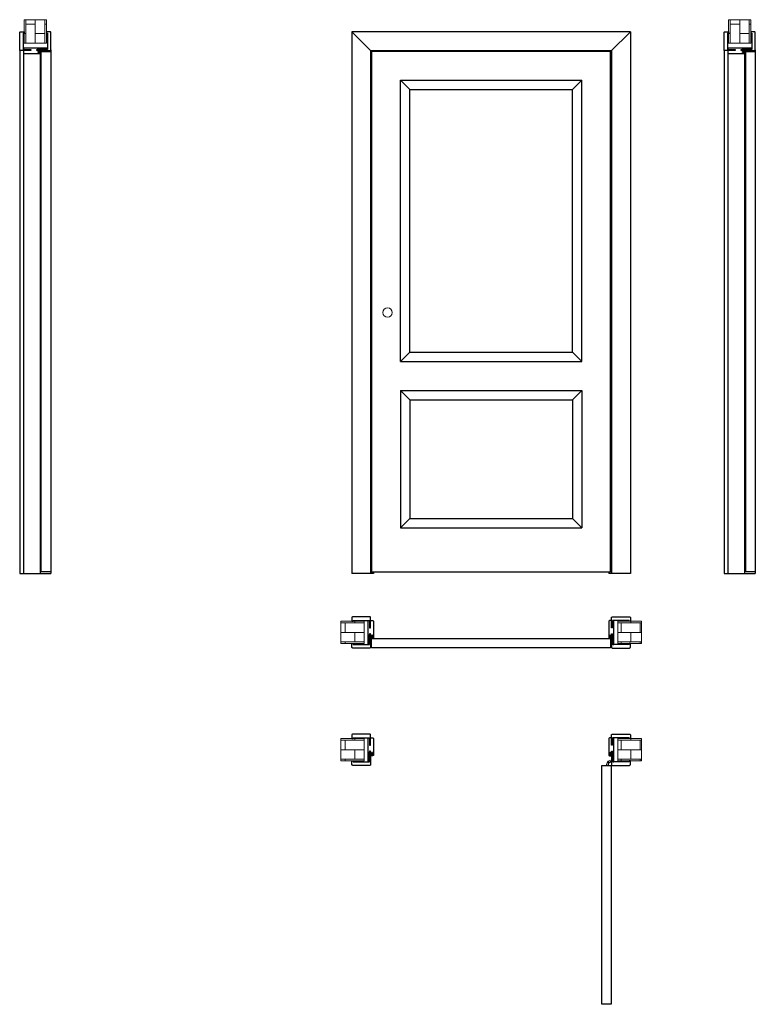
# Model space of a CAD drawing. Header units: millimetres. Extents: x -7516 to 7025, y -7461 to 3001.
# Tile 5 of 7: x 3892 to 7025, y -7461 to -3266. Entities that reach past the tile are written whole.
import ezdxf

# ---------------------------------------------------------------- set-up
doc = ezdxf.new("R2010")
doc.units = ezdxf.units.MM
doc.header["$LTSCALE"] = 0.5
for name, color, linetype, lineweight in [('cienka', 7, 'Continuous', 13), ('główna', 7, 'Continuous', 25), ('wymiary', 7, 'Continuous', 13)]:
    doc.layers.add(name, color=color, linetype=linetype, lineweight=lineweight)

msp = doc.modelspace()

# ---------------------------------------------------------------- hatches: boundary and pattern name
at = {"layer": 'cienka'}
h = msp.add_hatch(dxfattribs=at)
h.set_pattern_fill('AR-B816', color=256, scale=0.2, angle=90)
h.set_pattern_definition([(90, (3958.7, -3366.13), (-40.64, 2e-15), []), (180, (3958.7, -3366.13), (-40.64, -40.64), [40.64, -40.64])])
h.paths.add_polyline_path([(4006.2, -3266.1), (4006.2, -3366.1), (3911.2, -3366.1), (3911.2, -3266.1)])
h = msp.add_hatch(dxfattribs=at)
h.set_pattern_fill('AR-B816', color=256, scale=0.2, angle=90)
h.set_pattern_definition([(90, (6958.7, -3366.13), (-40.64, 2e-15), []), (180, (6958.7, -3366.13), (-40.64, -40.64), [40.64, -40.64])])
h.paths.add_polyline_path([(7006.2, -3266.1), (7006.2, -3366.1), (6911.2, -3366.1), (6911.2, -3266.1)])
h = msp.add_hatch(color=256, dxfattribs=at)
h.dxf.hatch_style = 1
h.paths.add_polyline_path([(3978.4, -3404.5), (3978.4, -3405.6, 0.325014), (3978.6, -3405.9), (3979, -3406), (3979, -3410.1), (3983, -3410.1), (3983, -3408.2, -0.165166), (3983.7, -3407, 0.233182), (3984.2, -3406.1), (3984.2, -3398.6, 0.867797), (3983.5, -3398.5), (3981.7, -3403.8, -0.774953), (3981.1, -3403.7), (3979.9, -3399.3, -0.423904), (3980.7, -3398.5, 0.979906), (3980.7, -3398.1), (3980.4, -3398.1, 0.157892), (3980, -3398.3, -0.126306), (3979, -3398.7), (3979, -3402.1), (3973.2, -3402.1, 0.414377), (3972.5, -3402.9, 0.073964), (3972.5, -3403.1, 0.160171), (3975.4, -3405.9), (3975.9, -3405.4, -0.189326), (3973.5, -3403.2, -1.179661), (3973.8, -3403.1), (3973.8, -3403.3), (3974.4, -3403.4, -0.09385), (3977.3, -3405.9), (3977.7, -3405.7, -0.092298), (3976.5, -3404.2, -0.624355), (3976.8, -3403.8), (3978, -3404, -0.359392)])
h.paths.add_polyline_path([(3979.9, -3402.5), (3979.4, -3399.9), (3980.6, -3403.9, 0.775078), (3982.3, -3403.9), (3983.1, -3401.7, 0.065722), (3983.6, -3399.6, -1.252378), (3983.9, -3399.7, 0.127045), (3983.5, -3401.1), (3983.5, -3406.1, -0.177048), (3983.4, -3406.5, 0.075328), (3982.5, -3407.6, -0.688866), (3982.1, -3407.6, 0.132303), (3981.8, -3407.1), (3979.9, -3405.3)], flags=16)
h.paths.add_polyline_path([(3979.9, -3406.1), (3982.2, -3408.3), (3982.2, -3409.3), (3979.9, -3409.3)], flags=16)
h = msp.add_hatch(color=256, dxfattribs=at)
h.dxf.hatch_style = 1
h.paths.add_polyline_path([(6978.4, -3404.5), (6978.4, -3405.6, 0.325014), (6978.6, -3405.9), (6979, -3406), (6979, -3410.1), (6983, -3410.1), (6983, -3408.2, -0.165166), (6983.7, -3407, 0.233182), (6984.2, -3406.1), (6984.2, -3398.6, 0.867797), (6983.5, -3398.5), (6981.7, -3403.8, -0.774953), (6981.1, -3403.7), (6979.9, -3399.3, -0.423904), (6980.7, -3398.5, 0.979906), (6980.7, -3398.1), (6980.4, -3398.1, 0.157892), (6980, -3398.3, -0.126306), (6979, -3398.7), (6979, -3402.1), (6973.2, -3402.1, 0.414377), (6972.5, -3402.9, 0.073964), (6972.5, -3403.1, 0.160171), (6975.4, -3405.9), (6975.9, -3405.4, -0.189326), (6973.5, -3403.2, -1.179661), (6973.8, -3403.1), (6973.8, -3403.3), (6974.4, -3403.4, -0.09385), (6977.3, -3405.9), (6977.7, -3405.7, -0.092298), (6976.5, -3404.2, -0.624355), (6976.8, -3403.8), (6978, -3404, -0.359392)])
h.paths.add_polyline_path([(6979.9, -3402.5), (6979.4, -3399.9), (6980.6, -3403.9, 0.775078), (6982.3, -3403.9), (6983.1, -3401.7, 0.065722), (6983.6, -3399.6, -1.252378), (6983.9, -3399.7, 0.127045), (6983.5, -3401.1), (6983.5, -3406.1, -0.177048), (6983.4, -3406.5, 0.075328), (6982.5, -3407.6, -0.688866), (6982.1, -3407.6, 0.132303), (6981.8, -3407.1), (6979.9, -3405.3)], flags=16)
h.paths.add_polyline_path([(6979.9, -3406.1), (6982.2, -3408.3), (6982.2, -3409.3), (6979.9, -3409.3)], flags=16)
h = msp.add_hatch(dxfattribs=at)
h.set_pattern_fill('AR-B816', color=256, scale=0.2)
h.set_pattern_definition([(0, (5360, -5876.83), (0, 40.64), []), (90, (5360, -5876.83), (-40.64, 40.64), [40.64, -40.64])])
h.paths.add_polyline_path([(5260, -5924.3), (5360, -5924.3), (5360, -5829.3), (5260, -5829.3)])
h = msp.add_hatch(dxfattribs=at)
h.set_pattern_fill('AR-B816', color=256, scale=0.2)
h.set_pattern_definition([(0, (5560, -5876.83), (0, 40.64), []), (90, (5560, -5876.83), (-40.64, 40.64), [40.64, -40.64])])
h.paths.add_polyline_path([(6540, -5924.3), (6440, -5924.3), (6440, -5829.3), (6540, -5829.3)])
h = msp.add_hatch(color=256, dxfattribs=at)
h.dxf.hatch_style = 1
h.paths.add_polyline_path([(5392.7, -5894.9), (5392.9, -5896.1, 1.393865), (5394.2, -5896.7, -0.60272), (5394.7, -5896.8), (5394.9, -5897.1), (5399, -5897.1), (5399, -5901.2), (5397.1, -5901.2, 0.165166), (5395.8, -5901.8, -0.233182), (5395, -5902.4), (5387.5, -5902.4, -0.83504), (5387.4, -5901.6), (5392.7, -5899.8, 0.745218), (5392.6, -5899.3), (5388.2, -5898, 0.419418), (5387.4, -5898.8, -1.009485), (5387, -5898.8), (5387, -5898.3, 0.150738), (5387.5, -5897.1), (5391, -5897.1), (5391, -5891.4, -0.630775), (5392.2, -5890.8, -0.151937), (5394.8, -5893.5), (5394.3, -5894.1, 0.188799), (5392.1, -5891.6), (5392.3, -5892.6, 0.09385), (5394.8, -5895.4), (5394.5, -5895.8, 0.092299), (5393, -5894.7, 0.624925)])
h.paths.add_polyline_path([(5394.1, -5898.1), (5396, -5899.9, 0.112212), (5396.4, -5900.2, -0.864372), (5396.4, -5900.7, 0.067165), (5395.5, -5901.4, -0.238784), (5395, -5901.7), (5390, -5901.7, 0.127045), (5388.6, -5902, -1.252378), (5388.5, -5901.7, 0.07005), (5390.7, -5901.2), (5392.9, -5900.4, 0.808837), (5392.6, -5898.7), (5392.4, -5898.6), (5388.8, -5897.6), (5391.4, -5898.1)], flags=16)
h.paths.add_polyline_path([(5394.9, -5898), (5398.2, -5898), (5398.2, -5900.4), (5397.2, -5900.4)], flags=16)
h = msp.add_hatch(color=256, dxfattribs=at)
h.dxf.hatch_style = 1
h.paths.add_polyline_path([(6406.6, -5896.5), (6405.5, -5896.5, 0.325014), (6405.3, -5896.8), (6405.1, -5897.1), (6401, -5897.1), (6401, -5901.2), (6402.9, -5901.2, -0.165166), (6404.2, -5901.8, 0.233182), (6405, -5902.4), (6412.5, -5902.4, 0.867797), (6412.6, -5901.6), (6407.4, -5899.9, -0.733325), (6407.3, -5899.3), (6411.8, -5898, -0.423904), (6412.6, -5898.8, 0.979906), (6413, -5898.8), (6413, -5898.6, 0.157892), (6412.9, -5898.2, -0.126306), (6412.5, -5897.1), (6409, -5897.1), (6409, -5891.3, 0.414377), (6408.2, -5890.6, 0.073964), (6408, -5890.7, 0.160171), (6405.2, -5893.5), (6405.7, -5894.1, -0.189326), (6407.9, -5891.6, -1.179661), (6408, -5891.9), (6407.9, -5891.9), (6407.7, -5892.6, -0.09385), (6405.2, -5895.4), (6405.5, -5895.8, -0.092298), (6407, -5894.7, -0.624355), (6407.3, -5894.9), (6407.1, -5896.1, -0.359392)])
h.paths.add_polyline_path([(6408.6, -5898.1), (6411.2, -5897.6), (6407.2, -5898.7, 0.775078), (6407.2, -5900.4), (6409.4, -5901.2, 0.065722), (6411.5, -5901.7, -1.252378), (6411.4, -5902, 0.127045), (6410, -5901.7), (6405, -5901.7, -0.177048), (6404.6, -5901.5, 0.075328), (6403.6, -5900.7, -0.688866), (6403.5, -5900.3, 0.132303), (6404, -5899.9), (6405.9, -5898.1)], flags=16)
h.paths.add_polyline_path([(6405.1, -5898), (6402.8, -5900.4), (6401.8, -5900.4), (6401.8, -5898)], flags=16)
h = msp.add_hatch(dxfattribs=at)
h.set_pattern_fill('AR-B816', color=256, scale=0.2)
h.set_pattern_definition([(0, (5360, -6376.83), (0, 40.64), []), (90, (5360, -6376.83), (-40.64, 40.64), [40.64, -40.64])])
h.paths.add_polyline_path([(5260, -6424.3), (5360, -6424.3), (5360, -6329.3), (5260, -6329.3)])
h = msp.add_hatch(dxfattribs=at)
h.set_pattern_fill('AR-B816', color=256, scale=0.2)
h.set_pattern_definition([(0, (5560, -6376.83), (0, 40.64), []), (90, (5560, -6376.83), (-40.64, 40.64), [40.64, -40.64])])
h.paths.add_polyline_path([(6540, -6424.3), (6440, -6424.3), (6440, -6329.3), (6540, -6329.3)])
h = msp.add_hatch(color=256, dxfattribs=at)
h.dxf.hatch_style = 1
h.paths.add_polyline_path([(5392.7, -6394.9), (5392.9, -6396.1, 1.393865), (5394.2, -6396.7, -0.60272), (5394.7, -6396.8), (5394.9, -6397.1), (5399, -6397.1), (5399, -6401.2), (5397.1, -6401.2, 0.165166), (5395.8, -6401.8, -0.233182), (5395, -6402.4), (5387.5, -6402.4, -0.83504), (5387.4, -6401.6), (5392.7, -6399.8, 0.745218), (5392.6, -6399.3), (5388.2, -6398, 0.419418), (5387.4, -6398.8, -1.009485), (5387, -6398.8), (5387, -6398.3, 0.150738), (5387.5, -6397.1), (5391, -6397.1), (5391, -6391.4, -0.630775), (5392.2, -6390.8, -0.151937), (5394.8, -6393.5), (5394.3, -6394.1, 0.188799), (5392.1, -6391.6), (5392.3, -6392.6, 0.09385), (5394.8, -6395.4), (5394.5, -6395.8, 0.092299), (5393, -6394.7, 0.624925)])
h.paths.add_polyline_path([(5394.1, -6398.1), (5396, -6399.9, 0.112212), (5396.4, -6400.2, -0.864372), (5396.4, -6400.7, 0.067165), (5395.5, -6401.4, -0.238784), (5395, -6401.7), (5390, -6401.7, 0.127045), (5388.6, -6402, -1.252378), (5388.5, -6401.7, 0.07005), (5390.7, -6401.2), (5392.9, -6400.4, 0.808837), (5392.6, -6398.7), (5392.4, -6398.6), (5388.8, -6397.6), (5391.4, -6398.1)], flags=16)
h.paths.add_polyline_path([(5394.9, -6398), (5398.2, -6398), (5398.2, -6400.4), (5397.2, -6400.4)], flags=16)
h = msp.add_hatch(color=256, dxfattribs=at)
h.dxf.hatch_style = 1
h.paths.add_polyline_path([(6406.6, -6396.5), (6405.5, -6396.5, 0.325014), (6405.3, -6396.8), (6405.1, -6397.1), (6401, -6397.1), (6401, -6401.2), (6402.9, -6401.2, -0.165166), (6404.2, -6401.8, 0.233182), (6405, -6402.4), (6412.5, -6402.4, 0.867797), (6412.6, -6401.6), (6407.4, -6399.9, -0.733325), (6407.3, -6399.3), (6411.8, -6398, -0.423904), (6412.6, -6398.8, 0.979906), (6413, -6398.8), (6413, -6398.6, 0.157892), (6412.9, -6398.2, -0.126306), (6412.5, -6397.1), (6409, -6397.1), (6409, -6391.3, 0.414377), (6408.2, -6390.6, 0.073964), (6408, -6390.7, 0.160171), (6405.2, -6393.5), (6405.7, -6394.1, -0.189326), (6407.9, -6391.6, -1.179661), (6408, -6391.9), (6407.9, -6391.9), (6407.7, -6392.6, -0.09385), (6405.2, -6395.4), (6405.5, -6395.8, -0.092298), (6407, -6394.7, -0.624355), (6407.3, -6394.9), (6407.1, -6396.1, -0.359392)])
h.paths.add_polyline_path([(6408.6, -6398.1), (6411.2, -6397.6), (6407.2, -6398.7, 0.775078), (6407.2, -6400.4), (6409.4, -6401.2, 0.065722), (6411.5, -6401.7, -1.252378), (6411.4, -6402, 0.127045), (6410, -6401.7), (6405, -6401.7, -0.177048), (6404.6, -6401.5, 0.075328), (6403.6, -6400.7, -0.688866), (6403.5, -6400.3, 0.132303), (6404, -6399.9), (6405.9, -6398.1)], flags=16)
h.paths.add_polyline_path([(6405.1, -6398), (6402.8, -6400.4), (6401.8, -6400.4), (6401.8, -6398)], flags=16)

# ---------------------------------------------------------------- linework, layer by layer
for points in [[(3979, -3398.7), (3979, -3402.1), (3973.2, -3402.1, 0.414377), (3972.5, -3402.9, 0.073964), (3972.5, -3403.1, 0.160171), (3975.4, -3405.9), (3975.9, -3405.4, -0.189326), (3973.5, -3403.2, -1.179661), (3973.8, -3403.1), (3973.8, -3403.3), (3974.4, -3403.4, -0.09385), (3977.3, -3405.9), (3977.7, -3405.7, -0.092299), (3976.5, -3404.2, -0.624306), (3976.8, -3403.8), (3978, -3404, -0.359392), (3978.4, -3404.5), (3978.4, -3405.6, 0.324495), (3978.6, -3405.9), (3979, -3406), (3979, -3410.1), (3983, -3410.1), (3983, -3408.2, -0.165166), (3983.7, -3407, 0.233182), (3984.2, -3406.1), (3984.2, -3398.6, 0.867797), (3983.5, -3398.5), (3981.7, -3403.8, -0.774953), (3981.1, -3403.7), (3979.9, -3399.3, -0.423904), (3980.7, -3398.5, 0.979527), (3980.7, -3398.1), (3980.4, -3398.1, 0.157892), (3980, -3398.3, -0.126306), (3979, -3398.7)], [(6979, -3398.7), (6979, -3402.1), (6973.2, -3402.1, 0.414377), (6972.5, -3402.9, 0.073964), (6972.5, -3403.1, 0.160171), (6975.4, -3405.9), (6975.9, -3405.4, -0.189326), (6973.5, -3403.2, -1.179661), (6973.8, -3403.1), (6973.8, -3403.3), (6974.4, -3403.4, -0.09385), (6977.3, -3405.9), (6977.7, -3405.7, -0.092299), (6976.5, -3404.2, -0.624306), (6976.8, -3403.8), (6978, -3404, -0.359392), (6978.4, -3404.5), (6978.4, -3405.6, 0.324495), (6978.6, -3405.9), (6979, -3406), (6979, -3410.1), (6983, -3410.1), (6983, -3408.2, -0.165166), (6983.7, -3407, 0.233182), (6984.2, -3406.1), (6984.2, -3398.6, 0.867797), (6983.5, -3398.5), (6981.7, -3403.8, -0.774953), (6981.1, -3403.7), (6979.9, -3399.3, -0.423904), (6980.7, -3398.5, 0.979527), (6980.7, -3398.1), (6980.4, -3398.1, 0.157892), (6980, -3398.3, -0.126306), (6979, -3398.7)], [(3979.4, -3399.9), (3979.9, -3402.5), (3979.9, -3405.3), (3981.8, -3407.1, -0.132303), (3982.1, -3407.6, 0.688866), (3982.5, -3407.6, -0.077159), (3982.5, -3407.6, -0.075328), (3983.4, -3406.5, 0.176759), (3983.5, -3406.1), (3983.5, -3401.1, -0.127045), (3983.9, -3399.7, 1.225279), (3983.6, -3399.6, -0.065963), (3983.1, -3401.7), (3982.3, -3403.9, -0.775078), (3980.6, -3403.9)], [(6979.4, -3399.9), (6979.9, -3402.5), (6979.9, -3405.3), (6981.8, -3407.1, -0.132303), (6982.1, -3407.6, 0.688866), (6982.5, -3407.6, -0.077159), (6982.5, -3407.6, -0.075328), (6983.4, -3406.5, 0.176759), (6983.5, -3406.1), (6983.5, -3401.1, -0.127045), (6983.9, -3399.7, 1.225279), (6983.6, -3399.6, -0.065963), (6983.1, -3401.7), (6982.3, -3403.9, -0.775078), (6980.6, -3403.9)], [(5387.5, -5897.1), (5391, -5897.1), (5391, -5891.3, -0.414377), (5391.8, -5890.6, -0.073964), (5392, -5890.7, -0.160171), (5394.8, -5893.5), (5394.3, -5894.1, 0.189326), (5392.1, -5891.6, 1.179661), (5392, -5891.9), (5392.1, -5891.9), (5392.3, -5892.6, 0.09385), (5394.8, -5895.4), (5394.5, -5895.8, 0.092299), (5393, -5894.7, 0.624306), (5392.7, -5894.9), (5392.9, -5896.1, 0.359392), (5393.4, -5896.5), (5394.5, -5896.5, -0.324495), (5394.7, -5896.8), (5394.9, -5897.1), (5399, -5897.1), (5399, -5901.2), (5397.1, -5901.2, 0.165166), (5395.8, -5901.8, -0.233182), (5395, -5902.4), (5387.5, -5902.4, -0.867797), (5387.4, -5901.6), (5392.6, -5899.9, 0.774953), (5392.6, -5899.3), (5388.2, -5898, 0.423904), (5387.4, -5898.8, -0.979527), (5387, -5898.8), (5387, -5898.6, -0.157892), (5387.1, -5898.2, 0.126306), (5387.5, -5897.1)], [(5388.8, -5897.6), (5391.4, -5898.1), (5394.1, -5898.1), (5396, -5899.9, 0.132303), (5396.5, -5900.3, -0.688866), (5396.4, -5900.7, 0.077159), (5396.4, -5900.7, 0.075328), (5395.4, -5901.5, -0.176759), (5395, -5901.7), (5390, -5901.7, 0.127045), (5388.6, -5902, -1.225279), (5388.5, -5901.7, 0.065963), (5390.6, -5901.2), (5392.8, -5900.4, 0.775078), (5392.8, -5898.7)], [(6412.5, -5897.1), (6409, -5897.1), (6409, -5891.3, 0.414377), (6408.2, -5890.6, 0.073964), (6408, -5890.7, 0.160171), (6405.2, -5893.5), (6405.7, -5894.1, -0.189326), (6407.9, -5891.6, -1.179661), (6408, -5891.9), (6407.9, -5891.9), (6407.7, -5892.6, -0.09385), (6405.2, -5895.4), (6405.5, -5895.8, -0.092299), (6407, -5894.7, -0.624306), (6407.3, -5894.9), (6407.1, -5896.1, -0.359392), (6406.6, -5896.5), (6405.5, -5896.5, 0.324495), (6405.3, -5896.8), (6405.1, -5897.1), (6401, -5897.1), (6401, -5901.2), (6402.9, -5901.2, -0.165166), (6404.2, -5901.8, 0.233182), (6405, -5902.4), (6412.5, -5902.4, 0.867797), (6412.6, -5901.6), (6407.4, -5899.9, -0.774953), (6407.4, -5899.3), (6411.8, -5898, -0.423904), (6412.6, -5898.8, 0.979527), (6413, -5898.8), (6413, -5898.6, 0.157892), (6412.9, -5898.2, -0.126306), (6412.5, -5897.1)], [(6411.2, -5897.6), (6408.6, -5898.1), (6405.9, -5898.1), (6404, -5899.9, -0.132303), (6403.5, -5900.3, 0.688866), (6403.6, -5900.7, -0.077159), (6403.6, -5900.7, -0.075328), (6404.6, -5901.5, 0.176759), (6405, -5901.7), (6410, -5901.7, -0.127045), (6411.4, -5902, 1.225279), (6411.5, -5901.7, -0.065963), (6409.4, -5901.2), (6407.2, -5900.4, -0.775078), (6407.2, -5898.7)], [(5387.5, -6397.1), (5391, -6397.1), (5391, -6391.3, -0.414377), (5391.8, -6390.6, -0.073964), (5392, -6390.7, -0.160171), (5394.8, -6393.5), (5394.3, -6394.1, 0.189326), (5392.1, -6391.6, 1.179661), (5392, -6391.9), (5392.1, -6391.9), (5392.3, -6392.6, 0.09385), (5394.8, -6395.4), (5394.5, -6395.8, 0.092299), (5393, -6394.7, 0.624306), (5392.7, -6394.9), (5392.9, -6396.1, 0.359392), (5393.4, -6396.5), (5394.5, -6396.5, -0.324495), (5394.7, -6396.8), (5394.9, -6397.1), (5399, -6397.1), (5399, -6401.2), (5397.1, -6401.2, 0.165166), (5395.8, -6401.8, -0.233182), (5395, -6402.4), (5387.5, -6402.4, -0.867797), (5387.4, -6401.6), (5392.6, -6399.9, 0.774953), (5392.6, -6399.3), (5388.2, -6398, 0.423904), (5387.4, -6398.8, -0.979527), (5387, -6398.8), (5387, -6398.6, -0.157892), (5387.1, -6398.2, 0.126306), (5387.5, -6397.1)], [(5388.8, -6397.6), (5391.4, -6398.1), (5394.1, -6398.1), (5396, -6399.9, 0.132303), (5396.5, -6400.3, -0.688866), (5396.4, -6400.7, 0.077159), (5396.4, -6400.7, 0.075328), (5395.4, -6401.5, -0.176759), (5395, -6401.7), (5390, -6401.7, 0.127045), (5388.6, -6402, -1.225279), (5388.5, -6401.7, 0.065963), (5390.6, -6401.2), (5392.8, -6400.4, 0.775078), (5392.8, -6398.7)], [(6412.5, -6397.1), (6409, -6397.1), (6409, -6391.3, 0.414377), (6408.2, -6390.6, 0.073964), (6408, -6390.7, 0.160171), (6405.2, -6393.5), (6405.7, -6394.1, -0.189326), (6407.9, -6391.6, -1.179661), (6408, -6391.9), (6407.9, -6391.9), (6407.7, -6392.6, -0.09385), (6405.2, -6395.4), (6405.5, -6395.8, -0.092299), (6407, -6394.7, -0.624306), (6407.3, -6394.9), (6407.1, -6396.1, -0.359392), (6406.6, -6396.5), (6405.5, -6396.5, 0.324495), (6405.3, -6396.8), (6405.1, -6397.1), (6401, -6397.1), (6401, -6401.2), (6402.9, -6401.2, -0.165166), (6404.2, -6401.8, 0.233182), (6405, -6402.4), (6412.5, -6402.4, 0.867797), (6412.6, -6401.6), (6407.4, -6399.9, -0.774953), (6407.4, -6399.3), (6411.8, -6398, -0.423904), (6412.6, -6398.8, 0.979527), (6413, -6398.8), (6413, -6398.6, 0.157892), (6412.9, -6398.2, -0.126306), (6412.5, -6397.1)], [(6411.2, -6397.6), (6408.6, -6398.1), (6405.9, -6398.1), (6404, -6399.9, -0.132303), (6403.5, -6400.3, 0.688866), (6403.6, -6400.7, -0.077159), (6403.6, -6400.7, -0.075328), (6404.6, -6401.5, 0.176759), (6405, -6401.7), (6410, -6401.7, -0.127045), (6411.4, -6402, 1.225279), (6411.5, -6401.7, -0.065963), (6409.4, -6401.2), (6407.2, -6400.4, -0.775078), (6407.2, -6398.7)]]:
    msp.add_lwpolyline(points, format="xyb", close=True)
for points in [[(3979.9, -3406.1), (3979.9, -3409.3), (3982.2, -3409.3), (3982.2, -3408.3)], [(6979.9, -3406.1), (6979.9, -3409.3), (6982.2, -3409.3), (6982.2, -3408.3)], [(5394.9, -5898), (5398.2, -5898), (5398.2, -5900.4), (5397.2, -5900.4)], [(6405.1, -5898), (6401.8, -5898), (6401.8, -5900.4), (6402.8, -5900.4)], [(5394.9, -6398), (5398.2, -6398), (5398.2, -6400.4), (5397.2, -6400.4)], [(6405.1, -6398), (6401.8, -6398), (6401.8, -6400.4), (6402.8, -6400.4)]]:
    msp.add_lwpolyline(points, close=True)
for points in [[(4006.2, -3266.1), (4006.2, -3366.1), (3911.2, -3366.1), (3911.2, -3266.1)], [(7006.2, -3266.1), (7006.2, -3366.1), (6911.2, -3366.1), (6911.2, -3266.1)], [(5260, -5924.3), (5360, -5924.3), (5360, -5829.3), (5260, -5829.3)], [(6540, -5924.3), (6440, -5924.3), (6440, -5829.3), (6540, -5829.3)], [(5260, -6424.3), (5360, -6424.3), (5360, -6329.3), (5260, -6329.3)], [(6540, -6424.3), (6440, -6424.3), (6440, -6329.3), (6540, -6329.3)]]:
    msp.add_lwpolyline(points, close=True, dxfattribs=at)
msp.add_lwpolyline([(6389.4, -6443.4), (6395.7, -6428.4)], dxfattribs=at)
for points in [[(6413, -6419.7), (6398.1, -6426, 0.235469), (6395.5, -6429), (6393.1, -6438.3, 0.198912), (6393.8, -6442.8), (6394.1, -6443.4)], [(6402.2, -6443.4), (6400.3, -6441.9, -0.300966), (6399.3, -6439.3), (6400.4, -6435.1, -0.26513), (6401.1, -6434.4, 0.291127), (6404.3, -6430.8, -0.201318), (6404.7, -6430.1), (6413, -6424.1)], [(6413, -6432.4), (6411.6, -6430.6, 0.300966), (6409, -6429.6), (6404.8, -6430.7, 0.26513), (6404.1, -6431.4)]]:
    msp.add_lwpolyline(points, format="xyb", dxfattribs=at)
msp.add_circle((6399.8, -6430.1), 2.21, dxfattribs=at)
at = {"layer": 'główna'}
for p, q in [((5307, -3318.1), (5307, -5626.1)), ((6493, -3318.1), (5307, -3318.1)), ((5391, -3402.1), (5307, -3318.1)), ((6493, -3318.1), (6409, -3402.1)), ((6493, -3318.1), (6493, -5626.1)), ((3892.2, -3394.9), (3892.2, -5626.1)), ((4025.2, -3394.9), (4025.2, -5626.1)), ((6892.2, -3394.9), (6892.2, -5626.1)), ((7025.2, -3394.9), (7025.2, -5626.1)), ((3908, -3404.9), (3908, -5626.1)), ((3979, -3410.1), (3979, -5626.1)), ((5387, -3398.1), (5387, -5626.1)), ((5387, -3398.1), (6413, -3398.1)), ((6413, -3398.1), (6413, -5626.1)), ((6908, -3404.9), (6908, -5626.1)), ((6979, -3410.1), (6979, -5626.1)), ((5514, -4723.1), (5514, -3524.1)), ((5514, -3524.1), (6286, -3524.1)), ((5514, -3524.1), (5554, -3564.1)), ((5554, -4683.1), (5554, -3564.1)), ((5554, -3564.1), (6246, -3564.1)), ((6286, -3524.1), (6246, -3564.1)), ((6246, -4683.1), (6246, -3564.1)), ((6286, -4723.1), (6286, -3524.1)), ((5514, -4723.1), (5554, -4683.1)), ((5554, -4683.1), (6246, -4683.1)), ((6246, -4683.1), (6286, -4723.1)), ((5514, -4723.1), (6286, -4723.1)), ((5514, -4846.1), (6286, -4846.1)), ((5514, -4846.1), (5514, -5431.2)), ((5514, -4846.1), (5554, -4886.1)), ((6286, -4846.1), (6246, -4886.1)), ((6286, -4846.1), (6286, -5431.2)), ((5554, -4886.1), (6246, -4886.1)), ((5554, -4886.1), (5554, -5391.2)), ((6246, -4886.1), (6246, -5391.2)), ((5514, -5431.2), (5554, -5391.2)), ((5554, -5391.2), (6246, -5391.2)), ((6286, -5431.2), (6246, -5391.2)), ((5514, -5431.2), (6286, -5431.2)), ((5399, -5618.1), (5399, -5626.1)), ((6401, -5618.1), (6401, -5626.1)), ((3892.2, -5626.1), (4025.2, -5626.1)), ((5399, -5626.1), (5307, -5626.1)), ((6493, -5626.1), (6401, -5626.1)), ((6892.2, -5626.1), (7025.2, -5626.1))]:
    msp.add_line(p, q, dxfattribs=at)
for points in [[(3911.2, -3318.1), (3911.2, -3323.3), (3907.4, -3323.3), (3907.4, -3393.8), (3936.2, -3393.8), (3936.2, -3395.1), (3933.2, -3398.1), (3895.4, -3398.1, -0.414214), (3892.2, -3394.9), (3892.2, -3321.3, -0.414214), (3895.4, -3318.1)], [(4006.2, -3318.1), (4006.2, -3323.3), (4010, -3323.3), (4010, -3393.8), (3967.2, -3393.8), (3967.2, -3395.1), (3970.2, -3398.1), (4022, -3398.1, 0.414214), (4025.2, -3394.9), (4025.2, -3321.3, 0.414214), (4022, -3318.1)], [(6911.2, -3318.1), (6911.2, -3323.3), (6907.4, -3323.3), (6907.4, -3393.8), (6936.2, -3393.8), (6936.2, -3395.1), (6933.2, -3398.1), (6895.4, -3398.1, -0.414214), (6892.2, -3394.9), (6892.2, -3321.3, -0.414214), (6895.4, -3318.1)], [(7006.2, -3318.1), (7006.2, -3323.3), (7010, -3323.3), (7010, -3393.8), (6967.2, -3393.8), (6967.2, -3395.1), (6970.2, -3398.1), (7022, -3398.1, 0.414214), (7025.2, -3394.9), (7025.2, -3321.3, 0.414214), (7022, -3318.1)], [(3908, -3387.9), (3908, -3391.4), (3910.2, -3393.6), (3939.2, -3393.6), (3939.2, -3398.1), (3908, -3398.1), (3908, -3404.9, 0.414214), (3913.2, -3410.1), (3979, -3410.1), (3979, -3406.1), (3971, -3406.1), (3971, -3402.1), (3979, -3402.1), (3979, -3398.1), (3965, -3398.1), (3965, -3393.6), (4008, -3393.6), (4010, -3391.6), (4010, -3387.9), (3908.2, -3387.9)], [(6908, -3387.9), (6908, -3391.4), (6910.2, -3393.6), (6939.2, -3393.6), (6939.2, -3398.1), (6908, -3398.1), (6908, -3404.9, 0.414214), (6913.2, -3410.1), (6979, -3410.1), (6979, -3406.1), (6971, -3406.1), (6971, -3402.1), (6979, -3402.1), (6979, -3398.1), (6965, -3398.1), (6965, -3393.6), (7008, -3393.6), (7010, -3391.6), (7010, -3387.9), (6908.2, -3387.9)], [(5307, -5829.3), (5312.2, -5829.3), (5312.2, -5825.5), (5382.7, -5825.5), (5382.7, -5854.3), (5384, -5854.3), (5387, -5851.3), (5387, -5813.5, 0.414214), (5383.8, -5810.3), (5310.2, -5810.3, 0.414214), (5307, -5813.5)], [(5376.8, -5826.1), (5380.3, -5826.1), (5382.5, -5828.3), (5382.5, -5857.3), (5387, -5857.3), (5387, -5826.1), (5393.8, -5826.1, -0.414214), (5399, -5831.3), (5399, -5897.1), (5395, -5897.1), (5395, -5889.1), (5391, -5889.1), (5391, -5897.1), (5387, -5897.1), (5387, -5883.1), (5382.5, -5883.1), (5382.5, -5926.1), (5380.5, -5928.1), (5376.8, -5928.1), (5376.8, -5826.3)], [(6423.2, -5826.1), (6419.7, -5826.1), (6417.5, -5828.3), (6417.5, -5857.3), (6413, -5857.3), (6413, -5826.1), (6406.2, -5826.1, 0.414214), (6401, -5831.3), (6401, -5897.1), (6405, -5897.1), (6405, -5889.1), (6409, -5889.1), (6409, -5897.1), (6413, -5897.1), (6413, -5883.1), (6417.5, -5883.1), (6417.5, -5926.1), (6419.5, -5928.1), (6423.2, -5928.1), (6423.2, -5826.3)], [(6493, -5829.3), (6487.8, -5829.3), (6487.8, -5825.5), (6417.3, -5825.5), (6417.3, -5854.3), (6416, -5854.3), (6413, -5851.3), (6413, -5813.5, -0.414214), (6416.2, -5810.3), (6489.8, -5810.3, -0.414214), (6493, -5813.5)], [(5307, -5924.3), (5312.2, -5924.3), (5312.2, -5928.1), (5382.7, -5928.1), (5382.7, -5885.3), (5384, -5885.3), (5387, -5888.3), (5387, -5940.1, -0.414214), (5383.8, -5943.3), (5310.2, -5943.3, -0.414214), (5307, -5940.1)], [(6493, -5924.3), (6487.8, -5924.3), (6487.8, -5928.1), (6417.3, -5928.1), (6417.3, -5885.3), (6416, -5885.3), (6413, -5888.3), (6413, -5940.1, 0.414214), (6416.2, -5943.3), (6489.8, -5943.3, 0.414214), (6493, -5940.1)], [(5307, -6329.3), (5312.2, -6329.3), (5312.2, -6325.5), (5382.7, -6325.5), (5382.7, -6354.3), (5384, -6354.3), (5387, -6351.3), (5387, -6313.5, 0.414214), (5383.8, -6310.3), (5310.2, -6310.3, 0.414214), (5307, -6313.5)], [(5376.8, -6326.1), (5380.3, -6326.1), (5382.5, -6328.3), (5382.5, -6357.3), (5387, -6357.3), (5387, -6326.1), (5393.8, -6326.1, -0.414214), (5399, -6331.3), (5399, -6397.1), (5395, -6397.1), (5395, -6389.1), (5391, -6389.1), (5391, -6397.1), (5387, -6397.1), (5387, -6383.1), (5382.5, -6383.1), (5382.5, -6426.1), (5380.5, -6428.1), (5376.8, -6428.1), (5376.8, -6326.3)], [(6423.2, -6326.1), (6419.7, -6326.1), (6417.5, -6328.3), (6417.5, -6357.3), (6413, -6357.3), (6413, -6326.1), (6406.2, -6326.1, 0.414214), (6401, -6331.3), (6401, -6397.1), (6405, -6397.1), (6405, -6389.1), (6409, -6389.1), (6409, -6397.1), (6413, -6397.1), (6413, -6383.1), (6417.5, -6383.1), (6417.5, -6426.1), (6419.5, -6428.1), (6423.2, -6428.1), (6423.2, -6326.3)], [(6493, -6329.3), (6487.8, -6329.3), (6487.8, -6325.5), (6417.3, -6325.5), (6417.3, -6354.3), (6416, -6354.3), (6413, -6351.3), (6413, -6313.5, -0.414214), (6416.2, -6310.3), (6489.8, -6310.3, -0.414214), (6493, -6313.5)], [(5307, -6424.3), (5312.2, -6424.3), (5312.2, -6428.1), (5382.7, -6428.1), (5382.7, -6385.3), (5384, -6385.3), (5387, -6388.3), (5387, -6440.1, -0.414214), (5383.8, -6443.3), (5310.2, -6443.3, -0.414214), (5307, -6440.1)], [(6493, -6424.3), (6487.8, -6424.3), (6487.8, -6428.1), (6417.3, -6428.1), (6417.3, -6385.3), (6416, -6385.3), (6413, -6388.3), (6413, -6440.1, 0.414214), (6416.2, -6443.3), (6489.8, -6443.3, 0.414214), (6493, -6440.1)]]:
    msp.add_lwpolyline(points, format="xyb", close=True, dxfattribs=at)
for points in [[(4024.2, -3401.1), (4024.2, -5618.1), (3984.2, -5618.1), (3984.2, -3401.1), (4024.2, -3401.1)], [(7024.2, -3401.1), (7024.2, -5618.1), (6984.2, -5618.1), (6984.2, -3401.1), (7024.2, -3401.1)]]:
    msp.add_lwpolyline(points, dxfattribs=at)
for points in [[(5391, -5618.1), (6409, -5618.1), (6409, -3401.1), (5391, -3401.1)], [(5391, -5902.3), (6409, -5902.3), (6409, -5942.3), (5391, -5942.3)], [(6371.8, -7461.4), (6371.8, -6443.4), (6411.8, -6443.4), (6411.8, -7461.4)]]:
    msp.add_lwpolyline(points, close=True, dxfattribs=at)
at = {"layer": 'wymiary'}
msp.add_circle((5459, -4514.1, 0), 20, dxfattribs=at)

doc.saveas('drawing.dxf')
